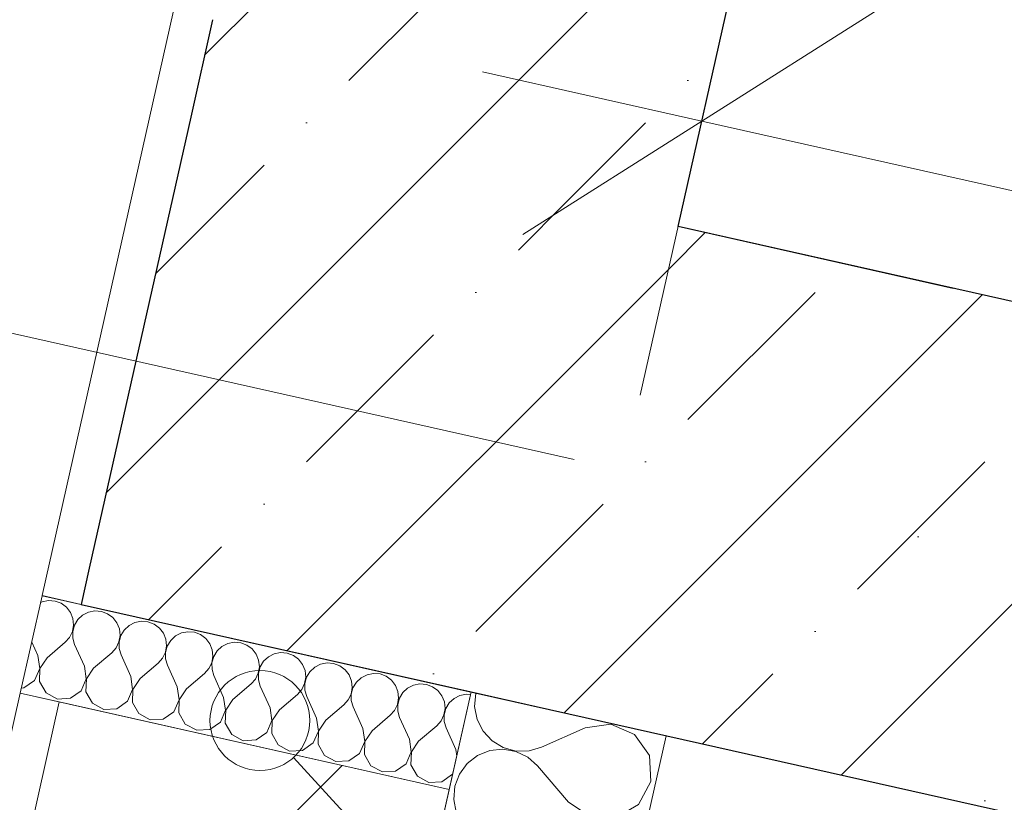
# Model space of a CAD drawing. Header units: millimetres. Extents: x -7213913 to -6999406, y 6129472 to 6470382.
# Tile 195 of 256: x -7187859 to -7187367, y 6174073 to 6174464. Entities that reach past the tile are written whole.
import ezdxf
from ezdxf.enums import TextEntityAlignment as Align

# ---------------------------------------------------------------- set-up
doc = ezdxf.new("R2010")
doc.units = ezdxf.units.MM
doc.header["$MEASUREMENT"] = 0
doc.linetypes.add('короткая штриховая', pattern=[282.222222, 141.111111, -141.111111])
doc.linetypes.add('Штрихпунктирная', pattern=[670.277762, 352.777767, -176.388884, 0, -141.111112])
for name, color, linetype, lineweight in [('0_Ном._пера__1', 7, 'Continuous', 0), ('0_Ном._пера__120', 7, 'Continuous', 0), ('АР-вертикальная связь - Лифт.АР_Ном._пера__120', 7, 'Continuous', 0), ('АР-Стены_внешние_.АР_Ном._пера__1', 7, 'Continuous', 0), ('АР-Стены_внутренние_пилоны.АР_Ном._пера__1', 7, 'Continuous', 30), ('АР-Стены_Перегородки_межквартирные_200.АР_Ном._пера__1', 7, 'Continuous', 30), ('АР-Чертеж-Оси_Осевые размеры.АР_Ном._пера__120', 7, 'Continuous', 0), ('АР-Чертеж-Размеры.АР_Ном._пера__1', 7, 'Continuous', 0)]:
    doc.layers.add(name, color=color, linetype=linetype, lineweight=lineweight)
for name, color, linetype in [('АР-Стены_внешние_.АР', 7, 'Continuous'), ('АР-Стены_внутренние_пилоны.АР', 7, 'Continuous'), ('АР-Стены_Перегородки_межквартирные_200.АР', 7, 'Continuous'), ('АР-Чертеж-Оси_Осевые размеры.АР', 7, 'Continuous'), ('АР-Чертеж-Размеры.АР', 7, 'Continuous')]:
    doc.layers.add(name, color=color, linetype=linetype)
doc.styles.add('РЎР“Р•РќР•Р\xa0Р\x98Р\xa0_РЎРўР\x98Р›Р¬_3', font='GOST_Common.ttf')
doc.styles.add('РЎР“Р•РќР•Р\xa0Р\x98Р\xa0_РЎРўР\x98Р›Р¬_5', font='GOTHIC.TTF')
doc.dimstyles.new('СГЕНЕРИР_СТИЛЬ__3', dxfattribs={"dimtxt": 129.999995, "dimasz": 142.5, "dimexe": 0.18, "dimexo": 300000, "dimgap": 0, "dimtad": 1, "dimdec": 0, "dimzin": 0, "dimdsep": 46, "dimtxsty": 'РЎР“Р•РќР•Р\xa0Р\x98Р\xa0_РЎРўР\x98Р›Р¬_3', "dimblk": 'ARROWHEAD_6', "dimblk1": 'ARROWHEAD_6', "dimblk2": 'ARROWHEAD_6', "dimcen": 0.09, "dimclrd": 7, "dimclre": 7, "dimclrt": 7, "dimazin": 0, "dimtfac": 1, "dimtdec": 4, "dimtmove": 0, "dimatfit": 3, "dimfxl": 1, "dimtolj": 1, "dimtzin": 0, "dimarcsym": 0})
doc.dimstyles.new('СГЕНЕРИР_СТИЛЬ__5', dxfattribs={"dimtxt": 200, "dimasz": 142.5, "dimexe": 0.18, "dimexo": 0.0625, "dimgap": 0, "dimtad": 1, "dimdec": 0, "dimzin": 0, "dimdsep": 46, "dimtxsty": 'РЎР“Р•РќР•Р\xa0Р\x98Р\xa0_РЎРўР\x98Р›Р¬_3', "dimblk": 'ARROWHEAD_6', "dimblk1": 'ARROWHEAD_6', "dimblk2": 'ARROWHEAD_6', "dimcen": 0.09, "dimse1": 1, "dimse2": 1, "dimclrd": 7, "dimclre": 7, "dimclrt": 7, "dimazin": 0, "dimtfac": 1, "dimtdec": 4, "dimtmove": 0, "dimatfit": 3, "dimfxl": 1, "dimtolj": 1, "dimtzin": 0, "dimarcsym": 0})
pattern_1 = [(45, (-6566190.34, 6563027.8), (-111.369318, 111.369318), [0, -105, 0, -157.5]), (110, (-6565840.34, 6563027.8), (148.001588, 53.868173), [0, -77, 0, -133])]
pattern_2 = [(45, (-6566190.34, 6562677.8), (-84.852814, 84.852814), []), (45, (-6566232.77, 6562720.22), (-84.852814, 84.852814), [90, -30, 0, -30])]

# ---------------------------------------------------------------- blocks, each defined once
blk = doc.blocks.new('Стена_23_10', base_point=(-7187679.25, 6174266.15))
at = {"layer": 'АР-Стены_внутренние_пилоны.АР', "linetype": 'Continuous', "lineweight": 0, "true_color": 0x000000}
h = blk.add_hatch(dxfattribs=at)
h.set_pattern_fill('ЖЕЛЕЗОБЕТОН__PROJECT__000A', color=18, style=0, pattern_type=2)
h.set_pattern_definition(pattern_2)
h.paths.add_polyline_path([(-7187666.44, 6174893.6), (-7187773.82, 6174415.5), (-7187529.9, 6174360.72), (-7187422.52, 6174838.82)])
h = blk.add_hatch(dxfattribs=at)
h.set_pattern_fill('ШТУКАТУРКА__ГИПС_01_000A', color=18, style=0, pattern_type=2)
h.set_pattern_definition(pattern_1)
h.paths.add_polyline_path([(-7187782.38, 6174468.66), (-7187848.12, 6174175.96), (-7187824.55, 6174189.64), (-7187762.87, 6174464.28)])
h = blk.add_hatch(dxfattribs=at)
h.set_pattern_fill('ЖЕЛЕЗОБЕТОН__PROJECT__000A', color=18, style=0, pattern_type=2)
h.set_pattern_definition(pattern_2)
h.paths.add_polyline_path([(-7187824.55, 6174189.64), (-7187529.9, 6174360.72), (-7187773.82, 6174415.5)])
h = blk.add_hatch(dxfattribs=at)
h.set_pattern_fill('ЖЕЛЕЗОБЕТОН__PROJECT__000A', color=18, style=0, pattern_type=2)
h.set_pattern_definition(pattern_2)
h.paths.add_polyline_path([(-7187824.55, 6174189.64), (-7187828.61, 6174171.58), (-7187584.68, 6174116.79), (-7187529.9, 6174360.72)])
h = blk.add_hatch(dxfattribs=at)
h.set_pattern_fill('ШТУКАТУРКА__ГИПС_01_000A', color=18, style=0, pattern_type=2)
h.set_pattern_definition(pattern_1)
h.paths.add_polyline_path([(-7187848.12, 6174175.96), (-7187828.61, 6174171.58), (-7187824.55, 6174189.64)])
at = {"layer": 'АР-Стены_внутренние_пилоны.АР_Ном._пера__1', "color": 7, "linetype": 'Continuous', "lineweight": 30}
for p, q in [((-7187762.87, 6174464.28), (-7187773.82, 6174415.5)), ((-7187773.82, 6174415.5), (-7187824.55, 6174189.64)), ((-7187824.55, 6174189.64), (-7187828.61, 6174171.58))]:
    blk.add_line(p, q, dxfattribs=at)
at = {"layer": 'АР-Стены_внутренние_пилоны.АР_Ном._пера__1', "color": 7, "linetype": 'Continuous', "lineweight": 30, "flags": 128}
for points in [[(-7187529.9, 6174360.72), (-7187422.52, 6174838.82)], [(-7187828.61, 6174171.58), (-7187584.68, 6174116.79)]]:
    blk.add_lwpolyline(points, dxfattribs=at)
at = {"layer": 'АР-Стены_внутренние_пилоны.АР_Ном._пера__1', "color": 7, "linetype": 'Continuous', "lineweight": 0, "flags": 128}
for points in [[(-7187782.38, 6174468.66), (-7187848.12, 6174175.96)], [(-7187848.12, 6174175.96), (-7187828.61, 6174171.58)]]:
    blk.add_lwpolyline(points, dxfattribs=at)
blk = doc.blocks.new('Стена_24_10', base_point=(-7187679.25, 6174266.15))
at = {"layer": 'АР-Стены_внутренние_пилоны.АР', "linetype": 'Continuous', "lineweight": 0, "true_color": 0x000000}
h = blk.add_hatch(dxfattribs=at)
h.set_pattern_fill('ЖЕЛЕЗОБЕТОН__PROJECT__000A', color=18, style=0, pattern_type=2)
h.set_pattern_definition(pattern_2)
h.paths.add_polyline_path([(-7184797.95, 6173747.14), (-7187529.9, 6174360.72), (-7187584.68, 6174116.79), (-7184852.74, 6173503.22)])
at = {"layer": 'АР-Стены_внутренние_пилоны.АР_Ном._пера__1', "color": 7, "linetype": 'Continuous', "lineweight": 30, "flags": 128}
for points in [[(-7184797.95, 6173747.14), (-7187529.9, 6174360.72)], [(-7187584.68, 6174116.79), (-7184852.74, 6173503.22)]]:
    blk.add_lwpolyline(points, dxfattribs=at)
blk = doc.blocks.new('Стена_200_10', base_point=(-7187731.04, 6174149.66))
at = {"layer": 'АР-Стены_Перегородки_межквартирные_200.АР', "linetype": 'Continuous', "lineweight": 0, "true_color": 0x000000}
h = blk.add_hatch(dxfattribs=at)
h.set_pattern_fill('ШТУКАТУРКА__ГИПС_01_000A', color=18, style=0, pattern_type=2)
h.set_pattern_definition(pattern_1)
h.paths.add_polyline_path([(-7187859.08, 6174127.17), (-7187913.85, 6173883.27), (-7187894.34, 6173878.89), (-7187839.56, 6174122.78)])
h = blk.add_hatch(dxfattribs=at)
h.set_pattern_fill('БЛОКИ_БЕТОННЫЕ_ЭФФЕКТИВН_28', color=18, style=0, pattern_type=2)
h.set_pattern_definition([(45, (-6566190.34, 6562677.8), (-127.279217, 127.279217), [])])
h.paths.add_polyline_path([(-7187839.56, 6174122.78), (-7187894.34, 6173878.89), (-7187699.2, 6173835.07), (-7187644.42, 6174078.97)])
at = {"layer": 'АР-Стены_Перегородки_межквартирные_200.АР_Ном._пера__1', "color": 7, "linetype": 'Continuous', "lineweight": 15}
blk.add_line((-7187839.56, 6174122.78), (-7187894.34, 6173878.89), dxfattribs=at)
at = {"layer": 'АР-Стены_Перегородки_межквартирные_200.АР_Ном._пера__1', "color": 7, "linetype": 'Continuous', "lineweight": 0, "flags": 128}
for points in [[(-7187859.08, 6174127.17), (-7187913.85, 6173883.27)], [(-7187859.08, 6174127.17), (-7187839.56, 6174122.78)], [(-7187913.85, 6173883.27), (-7187894.34, 6173878.89)]]:
    blk.add_lwpolyline(points, dxfattribs=at)
at = {"layer": 'АР-Стены_Перегородки_межквартирные_200.АР_Ном._пера__1', "color": 7, "linetype": 'Continuous', "lineweight": 15, "flags": 128}
for points in [[(-7187839.56, 6174122.78), (-7187644.42, 6174078.97)], [(-7187699.2, 6173835.07), (-7187644.42, 6174078.97)], [(-7187894.34, 6173878.89), (-7187699.2, 6173835.07)]]:
    blk.add_lwpolyline(points, dxfattribs=at)
blk = doc.blocks.new('*X810', base_point=(-6566190.34, 6562677.79))
at = {"layer": 'АР-Стены_внешние_.АР_Ном._пера__1', "color": 7, "linetype": 'Continuous', "lineweight": 0}
for p, q in [((-7187848.17, 6174172.92), (-7187848.88, 6174172.56)), ((-7187844.95, 6174173.56), (-7187848.17, 6174172.92)), ((-7187841.68, 6174173.28), (-7187844.95, 6174173.56)), ((-7187838.6, 6174172.13), (-7187841.68, 6174173.28)), ((-7187835.96, 6174170.18), (-7187838.6, 6174172.13)), ((-7187833.95, 6174167.58), (-7187835.96, 6174170.18)), ((-7187832.73, 6174164.53), (-7187833.95, 6174167.58)), ((-7187824.94, 6174167.7), (-7187827.87, 6174166.21)), ((-7187821.72, 6174168.34), (-7187824.94, 6174167.7)), ((-7187818.45, 6174168.07), (-7187821.72, 6174168.34)), ((-7187815.37, 6174166.91), (-7187818.45, 6174168.07)), ((-7187812.73, 6174164.96), (-7187815.37, 6174166.91)), ((-7187832.39, 6174161.26), (-7187832.73, 6174164.53)), ((-7187830.28, 6174163.98), (-7187831.98, 6174161.17)), ((-7187827.87, 6174166.21), (-7187830.28, 6174163.98)), ((-7187810.72, 6174162.36), (-7187812.73, 6174164.96)), ((-7187809.5, 6174159.31), (-7187810.72, 6174162.36)), ((-7187801.71, 6174162.49), (-7187804.64, 6174161)), ((-7187798.49, 6174163.12), (-7187801.71, 6174162.49)), ((-7187795.22, 6174162.85), (-7187798.49, 6174163.12)), ((-7187792.14, 6174161.7), (-7187795.22, 6174162.85)), ((-7187789.5, 6174159.75), (-7187792.14, 6174161.7)), ((-7187834.38, 6174155.07), (-7187832.95, 6174158.03)), ((-7187832.95, 6174158.03), (-7187832.39, 6174161.26)), ((-7187831.98, 6174161.17), (-7187832.86, 6174158.01)), ((-7187832.86, 6174158.01), (-7187832.83, 6174154.72)), ((-7187809.16, 6174156.05), (-7187809.5, 6174159.31)), ((-7187807.05, 6174158.76), (-7187808.75, 6174155.96)), ((-7187804.64, 6174161), (-7187807.05, 6174158.76)), ((-7187787.49, 6174157.15), (-7187789.5, 6174159.75)), ((-7187786.27, 6174154.1), (-7187787.49, 6174157.15)), ((-7187778.48, 6174157.27), (-7187781.41, 6174155.78)), ((-7187775.26, 6174157.91), (-7187778.48, 6174157.27)), ((-7187771.98, 6174157.63), (-7187775.26, 6174157.91)), ((-7187768.91, 6174156.48), (-7187771.98, 6174157.63)), ((-7187766.27, 6174154.53), (-7187768.91, 6174156.48)), ((-7187850.26, 6174145.93), (-7187853.33, 6174152.75)), ((-7187845.61, 6174144.89), (-7187836.56, 6174152.61)), ((-7187836.56, 6174152.61), (-7187834.38, 6174155.07)), ((-7187832.83, 6174154.72), (-7187831.91, 6174151.57)), ((-7187827.03, 6174140.71), (-7187831.91, 6174151.57)), ((-7187811.15, 6174149.85), (-7187809.72, 6174152.81)), ((-7187809.72, 6174152.81), (-7187809.16, 6174156.05)), ((-7187808.75, 6174155.96), (-7187809.63, 6174152.79)), ((-7187809.63, 6174152.79), (-7187809.6, 6174149.51)), ((-7187785.93, 6174150.83), (-7187786.27, 6174154.1)), ((-7187783.82, 6174153.55), (-7187785.52, 6174150.74)), ((-7187781.41, 6174155.78), (-7187783.82, 6174153.55)), ((-7187764.26, 6174151.93), (-7187766.27, 6174154.53)), ((-7187763.04, 6174148.88), (-7187764.26, 6174151.93)), ((-7187755.25, 6174152.05), (-7187758.18, 6174150.56)), ((-7187752.03, 6174152.69), (-7187755.25, 6174152.05)), ((-7187748.75, 6174152.42), (-7187752.03, 6174152.69)), ((-7187745.68, 6174151.26), (-7187748.75, 6174152.42)), ((-7187822.38, 6174139.67), (-7187813.33, 6174147.4)), ((-7187813.33, 6174147.4), (-7187811.15, 6174149.85)), ((-7187809.6, 6174149.51), (-7187808.68, 6174146.35)), ((-7187787.92, 6174144.64), (-7187786.49, 6174147.6)), ((-7187786.49, 6174147.6), (-7187785.93, 6174150.83)), ((-7187785.52, 6174150.74), (-7187786.4, 6174147.57)), ((-7187786.4, 6174147.57), (-7187786.37, 6174144.29)), ((-7187762.7, 6174145.61), (-7187763.04, 6174148.88)), ((-7187760.58, 6174148.33), (-7187762.29, 6174145.52)), ((-7187758.18, 6174150.56), (-7187760.58, 6174148.33)), ((-7187743.04, 6174149.31), (-7187745.68, 6174151.26)), ((-7187741.03, 6174146.71), (-7187743.04, 6174149.31)), ((-7187739.81, 6174143.66), (-7187741.03, 6174146.71)), ((-7187732.02, 6174146.84), (-7187734.95, 6174145.35)), ((-7187728.8, 6174147.47), (-7187732.02, 6174146.84)), ((-7187725.52, 6174147.2), (-7187728.8, 6174147.47)), ((-7187722.45, 6174146.05), (-7187725.52, 6174147.2)), ((-7187849.32, 6174139.49), (-7187850.26, 6174145.93)), ((-7187845.61, 6174144.89), (-7187849.22, 6174139.47)), ((-7187803.8, 6174135.5), (-7187808.68, 6174146.35)), ((-7187799.15, 6174134.45), (-7187790.1, 6174142.18)), ((-7187790.1, 6174142.18), (-7187787.92, 6174144.64)), ((-7187786.37, 6174144.29), (-7187785.45, 6174141.14)), ((-7187764.69, 6174139.42), (-7187763.26, 6174142.38)), ((-7187763.26, 6174142.38), (-7187762.7, 6174145.61)), ((-7187762.29, 6174145.52), (-7187763.16, 6174142.36)), ((-7187763.16, 6174142.36), (-7187763.14, 6174139.07)), ((-7187739.46, 6174140.4), (-7187739.81, 6174143.66)), ((-7187737.35, 6174143.11), (-7187739.06, 6174140.31)), ((-7187734.95, 6174145.35), (-7187737.35, 6174143.11)), ((-7187719.81, 6174144.1), (-7187722.45, 6174146.05)), ((-7187717.8, 6174141.5), (-7187719.81, 6174144.1)), ((-7187705.57, 6174142.26), (-7187708.79, 6174141.62)), ((-7187702.29, 6174141.99), (-7187705.57, 6174142.26)), ((-7187699.22, 6174140.83), (-7187702.29, 6174141.99)), ((-7187851.9, 6174133.52), (-7187849.32, 6174139.49)), ((-7187849.22, 6174139.47), (-7187849.44, 6174132.97)), ((-7187826.08, 6174134.28), (-7187827.03, 6174140.71)), ((-7187822.38, 6174139.67), (-7187825.99, 6174134.25)), ((-7187780.57, 6174130.28), (-7187785.45, 6174141.14)), ((-7187775.92, 6174129.24), (-7187766.87, 6174136.96)), ((-7187766.87, 6174136.96), (-7187764.69, 6174139.42)), ((-7187763.14, 6174139.07), (-7187762.22, 6174135.92)), ((-7187741.45, 6174134.2), (-7187740.03, 6174137.16)), ((-7187740.03, 6174137.16), (-7187739.46, 6174140.4)), ((-7187739.06, 6174140.31), (-7187739.93, 6174137.14)), ((-7187739.93, 6174137.14), (-7187739.91, 6174133.86)), ((-7187716.58, 6174138.45), (-7187717.8, 6174141.5)), ((-7187716.23, 6174135.18), (-7187716.58, 6174138.45)), ((-7187714.12, 6174137.9), (-7187715.83, 6174135.09)), ((-7187711.71, 6174140.13), (-7187714.12, 6174137.9)), ((-7187708.79, 6174141.62), (-7187711.71, 6174140.13)), ((-7187696.57, 6174138.88), (-7187699.22, 6174140.83)), ((-7187694.57, 6174136.28), (-7187696.57, 6174138.88)), ((-7187682.33, 6174137.04), (-7187685.56, 6174136.41)), ((-7187679.06, 6174136.77), (-7187682.33, 6174137.04)), ((-7187675.99, 6174135.61), (-7187679.06, 6174136.77)), ((-7187857.23, 6174129.79), (-7187851.9, 6174133.52)), ((-7187849.44, 6174132.97), (-7187846.21, 6174127.32)), ((-7187828.66, 6174128.3), (-7187826.08, 6174134.28)), ((-7187825.99, 6174134.25), (-7187826.21, 6174127.75)), ((-7187802.85, 6174129.06), (-7187803.8, 6174135.5)), ((-7187799.15, 6174134.45), (-7187802.76, 6174129.04)), ((-7187757.34, 6174125.06), (-7187762.22, 6174135.92)), ((-7187743.63, 6174131.75), (-7187741.45, 6174134.2)), ((-7187739.91, 6174133.86), (-7187738.99, 6174130.7)), ((-7187718.22, 6174128.99), (-7187716.8, 6174131.95)), ((-7187716.8, 6174131.95), (-7187716.23, 6174135.18)), ((-7187715.83, 6174135.09), (-7187716.7, 6174131.92)), ((-7187716.7, 6174131.92), (-7187716.68, 6174128.64)), ((-7187693.34, 6174133.23), (-7187694.57, 6174136.28)), ((-7187693, 6174129.96), (-7187693.34, 6174133.23)), ((-7187690.89, 6174132.68), (-7187692.6, 6174129.87)), ((-7187688.48, 6174134.91), (-7187690.89, 6174132.68)), ((-7187685.56, 6174136.41), (-7187688.48, 6174134.91)), ((-7187673.34, 6174133.66), (-7187675.99, 6174135.61)), ((-7187671.34, 6174131.06), (-7187673.34, 6174133.66)), ((-7187858.5, 6174129.72), (-7187857.23, 6174129.79)), ((-7187846.21, 6174127.32), (-7187840.5, 6174124.21)), ((-7187834, 6174124.58), (-7187828.66, 6174128.3)), ((-7187826.21, 6174127.75), (-7187822.98, 6174122.1)), ((-7187805.43, 6174123.09), (-7187802.85, 6174129.06)), ((-7187802.76, 6174129.04), (-7187802.98, 6174122.53)), ((-7187779.62, 6174123.84), (-7187780.57, 6174130.28)), ((-7187775.92, 6174129.24), (-7187779.53, 6174123.82)), ((-7187752.69, 6174124.02), (-7187743.63, 6174131.75)), ((-7187734.11, 6174119.85), (-7187738.99, 6174130.7)), ((-7187720.4, 6174126.53), (-7187718.22, 6174128.99)), ((-7187716.68, 6174128.64), (-7187715.76, 6174125.49)), ((-7187693.57, 6174126.73), (-7187693, 6174129.96)), ((-7187692.6, 6174129.87), (-7187693.47, 6174126.71)), ((-7187670.11, 6174128.02), (-7187671.34, 6174131.06)), ((-7187669.77, 6174124.75), (-7187670.11, 6174128.02)), ((-7187667.66, 6174127.46), (-7187669.37, 6174124.66)), ((-7187665.25, 6174129.7), (-7187667.66, 6174127.46)), ((-7187662.33, 6174131.19), (-7187665.25, 6174129.7)), ((-7187659.1, 6174131.82), (-7187662.33, 6174131.19)), ((-7187655.83, 6174131.55), (-7187659.1, 6174131.82)), ((-7187652.75, 6174130.4), (-7187655.83, 6174131.55)), ((-7187650.11, 6174128.45), (-7187652.75, 6174130.4)), ((-7187648.1, 6174125.85), (-7187650.11, 6174128.45)), ((-7187840.5, 6174124.21), (-7187834, 6174124.58)), ((-7187822.98, 6174122.1), (-7187817.26, 6174119)), ((-7187810.77, 6174119.36), (-7187805.43, 6174123.09)), ((-7187802.98, 6174122.53), (-7187799.75, 6174116.89)), ((-7187782.2, 6174117.87), (-7187779.62, 6174123.84)), ((-7187779.53, 6174123.82), (-7187779.75, 6174117.32)), ((-7187756.39, 6174118.63), (-7187757.34, 6174125.06)), ((-7187752.69, 6174124.02), (-7187756.3, 6174118.6)), ((-7187729.46, 6174118.8), (-7187720.4, 6174126.53)), ((-7187710.87, 6174114.63), (-7187715.76, 6174125.49)), ((-7187697.17, 6174121.31), (-7187694.99, 6174123.77)), ((-7187694.99, 6174123.77), (-7187693.57, 6174126.73)), ((-7187693.47, 6174126.71), (-7187693.45, 6174123.42)), ((-7187693.45, 6174123.42), (-7187692.53, 6174120.27)), ((-7187670.33, 6174121.51), (-7187669.77, 6174124.75)), ((-7187669.37, 6174124.66), (-7187670.24, 6174121.49)), ((-7187646.88, 6174122.8), (-7187648.1, 6174125.85)), ((-7187646.54, 6174119.53), (-7187646.88, 6174122.8)), ((-7187644.43, 6174122.25), (-7187646.14, 6174119.44)), ((-7187642.02, 6174124.48), (-7187644.43, 6174122.25)), ((-7187639.09, 6174125.97), (-7187642.02, 6174124.48)), ((-7187635.87, 6174126.61), (-7187639.09, 6174125.97)), ((-7187633.76, 6174126.43), (-7187635.87, 6174126.61)), ((-7187817.26, 6174119), (-7187810.77, 6174119.36)), ((-7187787.54, 6174114.14), (-7187782.2, 6174117.87)), ((-7187779.75, 6174117.32), (-7187776.52, 6174111.67)), ((-7187758.97, 6174112.65), (-7187756.39, 6174118.63)), ((-7187756.3, 6174118.6), (-7187756.52, 6174112.1)), ((-7187733.16, 6174113.41), (-7187734.11, 6174119.85)), ((-7187729.46, 6174118.8), (-7187733.07, 6174113.39)), ((-7187706.23, 6174113.59), (-7187697.17, 6174121.31)), ((-7187687.64, 6174109.41), (-7187692.53, 6174120.27)), ((-7187673.94, 6174116.1), (-7187671.76, 6174118.55)), ((-7187671.76, 6174118.55), (-7187670.33, 6174121.51)), ((-7187670.24, 6174121.49), (-7187670.22, 6174118.21)), ((-7187670.22, 6174118.21), (-7187669.3, 6174115.05)), ((-7187647.1, 6174116.3), (-7187646.54, 6174119.53)), ((-7187646.14, 6174119.44), (-7187647.01, 6174116.27)), ((-7187799.75, 6174116.89), (-7187794.03, 6174113.78)), ((-7187794.03, 6174113.78), (-7187787.54, 6174114.14)), ((-7187764.31, 6174108.93), (-7187758.97, 6174112.65)), ((-7187735.74, 6174107.44), (-7187733.16, 6174113.41)), ((-7187733.07, 6174113.39), (-7187733.29, 6174106.89)), ((-7187709.93, 6174108.19), (-7187710.87, 6174114.63)), ((-7187706.23, 6174113.59), (-7187709.84, 6174108.17)), ((-7187683, 6174108.37), (-7187673.94, 6174116.1)), ((-7187664.41, 6174104.2), (-7187669.3, 6174115.05)), ((-7187650.71, 6174110.88), (-7187648.53, 6174113.34)), ((-7187648.53, 6174113.34), (-7187647.1, 6174116.3)), ((-7187647.01, 6174116.27), (-7187646.99, 6174112.99)), ((-7187646.99, 6174112.99), (-7187646.06, 6174109.84)), ((-7187776.52, 6174111.67), (-7187770.8, 6174108.56)), ((-7187770.8, 6174108.56), (-7187764.31, 6174108.93)), ((-7187756.52, 6174112.1), (-7187753.29, 6174106.45)), ((-7187741.08, 6174103.71), (-7187735.74, 6174107.44)), ((-7187712.51, 6174102.22), (-7187709.93, 6174108.19)), ((-7187709.84, 6174108.17), (-7187710.06, 6174101.67)), ((-7187686.7, 6174102.98), (-7187687.64, 6174109.41)), ((-7187683, 6174108.37), (-7187686.6, 6174102.95)), ((-7187659.77, 6174103.15), (-7187650.71, 6174110.88)), ((-7187641.18, 6174098.98), (-7187646.06, 6174109.84)), ((-7187753.29, 6174106.45), (-7187747.57, 6174103.35)), ((-7187747.57, 6174103.35), (-7187741.08, 6174103.71)), ((-7187733.29, 6174106.89), (-7187730.06, 6174101.24)), ((-7187689.28, 6174097), (-7187686.7, 6174102.98)), ((-7187686.6, 6174102.95), (-7187686.83, 6174096.45)), ((-7187663.47, 6174097.76), (-7187664.41, 6174104.2)), ((-7187659.77, 6174103.15), (-7187663.37, 6174097.74)), ((-7187730.06, 6174101.24), (-7187724.34, 6174098.13)), ((-7187724.34, 6174098.13), (-7187717.84, 6174098.5)), ((-7187717.84, 6174098.5), (-7187712.51, 6174102.22)), ((-7187710.06, 6174101.67), (-7187706.83, 6174096.02)), ((-7187666.05, 6174091.79), (-7187663.47, 6174097.76)), ((-7187663.37, 6174097.74), (-7187663.59, 6174091.24)), ((-7187640.69, 6174095.6), (-7187641.18, 6174098.98)), ((-7187706.83, 6174096.02), (-7187701.11, 6174092.92)), ((-7187701.11, 6174092.92), (-7187694.61, 6174093.28)), ((-7187694.61, 6174093.28), (-7187689.28, 6174097)), ((-7187686.83, 6174096.45), (-7187683.6, 6174090.8)), ((-7187683.6, 6174090.8), (-7187677.88, 6174087.7)), ((-7187677.88, 6174087.7), (-7187671.38, 6174088.06)), ((-7187671.38, 6174088.06), (-7187666.05, 6174091.79)), ((-7187663.59, 6174091.24), (-7187660.36, 6174085.59)), ((-7187660.36, 6174085.59), (-7187654.65, 6174082.48)), ((-7187654.65, 6174082.48), (-7187648.15, 6174082.85)), ((-7187648.15, 6174082.85), (-7187642.82, 6174086.57)), ((-7187642.82, 6174086.57), (-7187642.6, 6174087.06))]:
    blk.add_line(p, q, dxfattribs=at)
blk = doc.blocks.new('Стена_390_10', base_point=(-7187633.47, 6174127.75))
at = {"layer": 'АР-Стены_внешние_.АР_Ном._пера__1', "color": 7, "linetype": 'Continuous', "lineweight": 0, "flags": 128}
for points in [[(-7187859.08, 6174127.17), (-7187848.12, 6174175.95)], [(-7187633.47, 6174127.75), (-7187848.12, 6174175.95)], [(-7187859.08, 6174127.17), (-7187644.42, 6174078.97)], [(-7187644.42, 6174078.97), (-7187633.47, 6174127.75)]]:
    blk.add_lwpolyline(points, dxfattribs=at)
at = {"layer": 'АР-Стены_внешние_.АР', "color": 7, "lineweight": 0}
blk.add_blockref('*X810', (-6566190.34, 6562677.79), dxfattribs=at)
blk = doc.blocks.new('*X832', base_point=(-6566190.34, 6562677.79))
at = {"layer": '0_Ном._пера__1', "color": 7, "linetype": 'Continuous', "lineweight": 0}
for p, q in [((-7187585.23, 6173897.04), (-7187585.78, 6173906.87)), ((-7187591.44, 6173885.6), (-7187585.23, 6173897.04)), ((-7187602.74, 6173879.14), (-7187591.44, 6173885.6)), ((-7187622.15, 6173883.85), (-7187615.75, 6173879.58)), ((-7187628.66, 6173877.51), (-7187640.73, 6173872.08)), ((-7187615.79, 6173879.4), (-7187628.66, 6173877.51)), ((-7187603.84, 6173874.24), (-7187615.79, 6173879.4)), ((-7187615.75, 6173879.58), (-7187602.74, 6173879.14)), ((-7187596.39, 6173863.57), (-7187603.84, 6173874.24)), ((-7187652.46, 6173858.45), (-7187656.54, 6173862.07)), ((-7187595.67, 6173850.57), (-7187596.39, 6173863.57)), ((-7187637.01, 6173840.34), (-7187652.46, 6173858.45)), ((-7187601.88, 6173839.14), (-7187595.67, 6173850.57)), ((-7187693.73, 6173838.52), (-7187693.08, 6173835.22)), ((-7187637.01, 6173840.34), (-7187626.18, 6173833.12)), ((-7187613.18, 6173832.68), (-7187601.88, 6173839.14)), ((-7187693.08, 6173835.22), (-7187692.2, 6173833.48)), ((-7187626.22, 6173832.94), (-7187639.1, 6173831.05)), ((-7187614.28, 6173827.78), (-7187626.22, 6173832.94)), ((-7187626.18, 6173833.12), (-7187613.18, 6173832.68)), ((-7187639.1, 6173831.05), (-7187653.17, 6173824.72)), ((-7187606.83, 6173817.1), (-7187614.28, 6173827.78)), ((-7187606.67, 6173814.27), (-7187606.83, 6173817.1))]:
    blk.add_line(p, q, dxfattribs=at)
blk = doc.blocks.new('*X833', base_point=(-6566190.34, 6562677.79))
at = {"layer": '0_Ном._пера__1', "color": 7, "linetype": 'Continuous', "lineweight": 0}
for p, q in [((-7187672.9, 6173931.64), (-7187672.21, 6173928.14)), ((-7187672.21, 6173928.14), (-7187669.23, 6173922.29)), ((-7187669.23, 6173922.29), (-7187664.76, 6173917.47)), ((-7187625.06, 6173920.9), (-7187639.94, 6173914.2)), ((-7187664.76, 6173917.47), (-7187659.15, 6173914.06)), ((-7187665.86, 6173912.57), (-7187671.96, 6173910.13)), ((-7187659.33, 6173913.25), (-7187665.86, 6173912.57)), ((-7187652.86, 6173912.13), (-7187659.33, 6173913.25)), ((-7187659.15, 6173914.06), (-7187652.82, 6173912.31)), ((-7187646.94, 6173909.27), (-7187652.86, 6173912.13)), ((-7187652.82, 6173912.31), (-7187646.25, 6173912.36)), ((-7187646.25, 6173912.36), (-7187639.94, 6173914.2)), ((-7187585.96, 6173910.03), (-7187587.69, 6173912.5)), ((-7187677.16, 6173906.11), (-7187681.06, 6173900.82)), ((-7187671.96, 6173910.13), (-7187677.16, 6173906.11)), ((-7187642.03, 6173904.91), (-7187646.94, 6173909.27)), ((-7187585.78, 6173906.87), (-7187585.96, 6173910.03)), ((-7187681.06, 6173900.82), (-7187683.37, 6173894.67)), ((-7187626.58, 6173886.8), (-7187642.03, 6173904.91)), ((-7187683.37, 6173894.67), (-7187683.91, 6173888.13)), ((-7187683.91, 6173888.13), (-7187682.65, 6173881.68)), ((-7187626.58, 6173886.8), (-7187622.15, 6173883.85)), ((-7187682.65, 6173881.68), (-7187679.67, 6173875.83)), ((-7187679.67, 6173875.83), (-7187675.2, 6173871.01)), ((-7187675.2, 6173871.01), (-7187669.58, 6173867.6)), ((-7187640.73, 6173872.08), (-7187650.38, 6173867.74)), ((-7187676.3, 6173866.11), (-7187682.4, 6173863.66)), ((-7187669.77, 6173866.79), (-7187676.3, 6173866.11)), ((-7187663.29, 6173865.66), (-7187669.77, 6173866.79)), ((-7187669.58, 6173867.6), (-7187663.25, 6173865.85)), ((-7187663.25, 6173865.85), (-7187656.68, 6173865.9)), ((-7187656.68, 6173865.9), (-7187650.38, 6173867.74)), ((-7187682.4, 6173863.66), (-7187687.6, 6173859.65)), ((-7187657.38, 6173862.81), (-7187663.29, 6173865.66)), ((-7187656.54, 6173862.07), (-7187657.38, 6173862.81)), ((-7187687.6, 6173859.65), (-7187691.5, 6173854.36)), ((-7187691.5, 6173854.36), (-7187693.81, 6173848.21)), ((-7187693.81, 6173848.21), (-7187694.35, 6173841.67)), ((-7187694.35, 6173841.67), (-7187693.73, 6173838.52))]:
    blk.add_line(p, q, dxfattribs=at)
blk = doc.blocks.new('*X834', base_point=(-6566190.34, 6562677.79))
at = {"layer": '0_Ном._пера__1', "color": 7, "linetype": 'Continuous', "lineweight": 0}
for p, q in [((-7187631.2, 6174126.98), (-7187631.74, 6174120.44)), ((-7187631.11, 6174127.22), (-7187631.2, 6174126.98)), ((-7187631.74, 6174120.44), (-7187630.47, 6174113.99)), ((-7187630.47, 6174113.99), (-7187627.49, 6174108.14)), ((-7187563.93, 6174112.13), (-7187563.57, 6174111.89)), ((-7187627.49, 6174108.14), (-7187623.02, 6174103.32)), ((-7187576.49, 6174109.82), (-7187598.2, 6174100.05)), ((-7187563.61, 6174111.71), (-7187576.49, 6174109.82)), ((-7187551.67, 6174106.54), (-7187563.61, 6174111.71)), ((-7187563.57, 6174111.89), (-7187562.74, 6174111.86)), ((-7187623.02, 6174103.32), (-7187617.41, 6174099.91)), ((-7187544.22, 6174095.87), (-7187551.67, 6174106.54)), ((-7187624.12, 6174098.42), (-7187630.22, 6174095.97)), ((-7187617.59, 6174099.1), (-7187624.12, 6174098.42)), ((-7187611.12, 6174097.97), (-7187617.59, 6174099.1)), ((-7187617.41, 6174099.91), (-7187611.08, 6174098.16)), ((-7187605.2, 6174095.12), (-7187611.12, 6174097.97)), ((-7187611.08, 6174098.16), (-7187604.51, 6174098.21)), ((-7187604.51, 6174098.21), (-7187598.2, 6174100.05)), ((-7187630.22, 6174095.97), (-7187635.42, 6174091.96)), ((-7187600.29, 6174090.76), (-7187605.2, 6174095.12)), ((-7187543.49, 6174082.88), (-7187544.22, 6174095.87)), ((-7187635.42, 6174091.96), (-7187639.32, 6174086.67)), ((-7187584.84, 6174072.65), (-7187600.29, 6174090.76)), ((-7187639.32, 6174086.67), (-7187641.63, 6174080.52)), ((-7187549.7, 6174071.45), (-7187543.49, 6174082.88)), ((-7187641.63, 6174080.52), (-7187642.17, 6174073.97)), ((-7187642.17, 6174073.97), (-7187640.91, 6174067.53)), ((-7187584.84, 6174072.65), (-7187574.01, 6174065.43)), ((-7187561, 6174064.99), (-7187549.7, 6174071.45)), ((-7187640.91, 6174067.53), (-7187637.93, 6174061.68)), ((-7187586.92, 6174063.35), (-7187608.64, 6174053.59)), ((-7187574.05, 6174065.24), (-7187586.92, 6174063.35)), ((-7187562.1, 6174060.08), (-7187574.05, 6174065.24)), ((-7187574.01, 6174065.43), (-7187561, 6174064.99)), ((-7187637.93, 6174061.68), (-7187633.46, 6174056.86)), ((-7187554.65, 6174049.41), (-7187562.1, 6174060.08)), ((-7187633.46, 6174056.86), (-7187627.84, 6174053.45)), ((-7187627.84, 6174053.45), (-7187621.51, 6174051.7)), ((-7187614.94, 6174051.75), (-7187608.64, 6174053.59)), ((-7187640.66, 6174049.51), (-7187645.86, 6174045.49)), ((-7187634.56, 6174051.95), (-7187640.66, 6174049.51)), ((-7187628.03, 6174052.64), (-7187634.56, 6174051.95)), ((-7187621.55, 6174051.51), (-7187628.03, 6174052.64)), ((-7187615.64, 6174048.66), (-7187621.55, 6174051.51)), ((-7187621.51, 6174051.7), (-7187614.94, 6174051.75)), ((-7187610.72, 6174044.3), (-7187615.64, 6174048.66)), ((-7187553.93, 6174036.42), (-7187554.65, 6174049.41)), ((-7187645.86, 6174045.49), (-7187649.76, 6174040.21)), ((-7187595.27, 6174026.18), (-7187610.72, 6174044.3)), ((-7187649.76, 6174040.21), (-7187652.07, 6174034.06)), ((-7187652.07, 6174034.06), (-7187652.61, 6174027.51)), ((-7187560.14, 6174024.99), (-7187553.93, 6174036.42)), ((-7187652.61, 6174027.51), (-7187651.34, 6174021.07)), ((-7187595.27, 6174026.18), (-7187584.44, 6174018.97)), ((-7187571.44, 6174018.53), (-7187560.14, 6174024.99)), ((-7187651.34, 6174021.07), (-7187648.36, 6174015.21)), ((-7187584.48, 6174018.78), (-7187597.36, 6174016.89)), ((-7187572.54, 6174013.62), (-7187584.48, 6174018.78)), ((-7187584.44, 6174018.97), (-7187571.44, 6174018.53)), ((-7187648.36, 6174015.21), (-7187643.89, 6174010.4)), ((-7187597.36, 6174016.89), (-7187619.07, 6174007.13)), ((-7187565.09, 6174002.95), (-7187572.54, 6174013.62)), ((-7187643.89, 6174010.4), (-7187638.28, 6174006.99)), ((-7187644.99, 6174005.49), (-7187651.09, 6174003.05)), ((-7187638.46, 6174006.18), (-7187644.99, 6174005.49)), ((-7187631.99, 6174005.05), (-7187638.46, 6174006.18)), ((-7187638.28, 6174006.99), (-7187631.95, 6174005.24)), ((-7187626.07, 6174002.2), (-7187631.99, 6174005.05)), ((-7187631.95, 6174005.24), (-7187625.38, 6174005.29)), ((-7187625.38, 6174005.29), (-7187619.07, 6174007.13)), ((-7187656.29, 6173999.03), (-7187660.19, 6173993.75)), ((-7187651.09, 6174003.05), (-7187656.29, 6173999.03)), ((-7187621.16, 6173997.83), (-7187626.07, 6174002.2)), ((-7187564.36, 6173989.96), (-7187565.09, 6174002.95)), ((-7187605.71, 6173979.72), (-7187621.16, 6173997.83)), ((-7187660.19, 6173993.75), (-7187662.5, 6173987.6)), ((-7187570.57, 6173978.53), (-7187564.36, 6173989.96)), ((-7187662.5, 6173987.6), (-7187663.04, 6173981.05)), ((-7187663.04, 6173981.05), (-7187661.78, 6173974.61)), ((-7187605.71, 6173979.72), (-7187594.88, 6173972.51)), ((-7187661.78, 6173974.61), (-7187658.8, 6173968.75)), ((-7187581.87, 6173972.07), (-7187570.57, 6173978.53)), ((-7187607.79, 6173970.43), (-7187629.51, 6173960.67)), ((-7187594.92, 6173972.32), (-7187607.79, 6173970.43)), ((-7187582.97, 6173967.16), (-7187594.92, 6173972.32)), ((-7187594.88, 6173972.51), (-7187581.87, 6173972.07)), ((-7187658.8, 6173968.75), (-7187654.33, 6173963.94)), ((-7187575.52, 6173956.49), (-7187582.97, 6173967.16)), ((-7187648.9, 6173959.71), (-7187655.43, 6173959.03)), ((-7187654.33, 6173963.94), (-7187648.71, 6173960.52)), ((-7187642.42, 6173958.59), (-7187648.9, 6173959.71)), ((-7187648.71, 6173960.52), (-7187642.38, 6173958.78)), ((-7187635.81, 6173958.82), (-7187629.51, 6173960.67)), ((-7187661.53, 6173956.59), (-7187666.73, 6173952.57)), ((-7187655.43, 6173959.03), (-7187661.53, 6173956.59)), ((-7187636.51, 6173955.73), (-7187642.42, 6173958.59)), ((-7187642.38, 6173958.78), (-7187635.81, 6173958.82)), ((-7187631.59, 6173951.37), (-7187636.51, 6173955.73)), ((-7187574.8, 6173943.5), (-7187575.52, 6173956.49)), ((-7187666.73, 6173952.57), (-7187670.63, 6173947.29)), ((-7187616.14, 6173933.26), (-7187631.59, 6173951.37)), ((-7187670.63, 6173947.29), (-7187672.94, 6173941.14)), ((-7187672.94, 6173941.14), (-7187673.48, 6173934.59)), ((-7187581.01, 6173932.06), (-7187574.8, 6173943.5)), ((-7187673.48, 6173934.59), (-7187672.9, 6173931.64)), ((-7187616.14, 6173933.26), (-7187605.31, 6173926.05)), ((-7187592.31, 6173925.6), (-7187581.01, 6173932.06)), ((-7187605.35, 6173925.86), (-7187618.23, 6173923.97)), ((-7187593.41, 6173920.7), (-7187605.35, 6173925.86)), ((-7187605.31, 6173926.05), (-7187592.31, 6173925.6)), ((-7187618.23, 6173923.97), (-7187625.06, 6173920.9)), ((-7187587.69, 6173912.5), (-7187593.41, 6173920.7))]:
    blk.add_line(p, q, dxfattribs=at)
blk = doc.blocks.new('Стена_398_10', base_point=(-7187535.9, 6174105.84))
at = {"layer": '0_Ном._пера__1', "color": 7, "linetype": 'Continuous', "lineweight": 0, "flags": 128}
for points in [[(-7187633.47, 6174127.75), (-7187699.2, 6173835.06)], [(-7187535.9, 6174105.84), (-7187633.47, 6174127.75)], [(-7187579.72, 6173910.71), (-7187535.9, 6174105.84)], [(-7187699.2, 6173835.06), (-7187601.63, 6173813.14)]]:
    blk.add_lwpolyline(points, dxfattribs=at)
at = {"color": 7, "lineweight": 0}
for name in ['*X834', '*X833', '*X832']:
    blk.add_blockref(name, (-6566190.34, 6562677.79), dxfattribs=at)
blk = doc.blocks.new('Полилиния_1_10', base_point=(-7183881.2, 6172466.87))
at = {"layer": '0_Ном._пера__120', "color": 7, "linetype": 'Continuous', "lineweight": 0, "flags": 128}
blk.add_lwpolyline([(-7183881.2, 6172466.87), (-7186841.84, 6173131.81), (-7187722.3, 6174095.03)], dxfattribs=at)
at = {"layer": '0_Ном._пера__120', "color": 7, "linetype": 'Continuous', "lineweight": 15}
blk.add_circle((-7187739.16, 6174113.48), 25, dxfattribs=at)
blk = doc.blocks.new('*D904', base_point=(-6566190.34, 6562677.79))
at = {"layer": 'АР-Чертеж-Размеры.АР_Ном._пера__1', "color": 7, "linetype": 'Continuous', "lineweight": 0, "transparency": 16777216}
for p, q in [((-7187487.23, 6174550.69), (-7187548.86, 6174276.27)), ((-7187428.44, 6174470.22), (-7187607.66, 6174356.74)), ((-7187518.05, 6174413.48), (-7187627.81, 6174438.13)), ((-7184786.1, 6173799.9), (-7187518.05, 6174413.48)), ((-7184755.29, 6173937.11), (-7184816.92, 6173662.69)), ((-7184875.72, 6173743.16), (-7184696.49, 6173856.64)), ((-7184676.34, 6173775.25), (-7184786.1, 6173799.9))]:
    blk.add_line(p, q, dxfattribs=at)
at = {"layer": 'АР-Чертеж-Размеры.АР_Ном._пера__1', "color": 7, "lineweight": 0, "transparency": 16777216, "insert": (-7186348.01, 6174177.34), "char_height": 130, "attachment_point": 7, "rotation": 347.3417, "style": 'РЎР“Р•РќР•Р\xa0Р\x98Р\xa0_РЎРўР\x98Р›Р¬_3'}
blk.add_mtext('\\A1;{\\pql;\\fGOST Common|b0|i0|c204|p0;\\W1.000000;2\xa0800}', dxfattribs=at)
blk = doc.blocks.new('ARROWHEAD_6')
at = {"color": 0, "linetype": 'Continuous', "lineweight": 0}
for p, q in [((-0.5, -0.5), (0.5, 0.5)), ((0, 0), (-1, 0))]:
    blk.add_line(p, q, dxfattribs=at)
blk = doc.blocks.new('*D1098', base_point=(-6566190.34, 6562677.79))
at = {"layer": 'АР-Чертеж-Размеры.АР_Ном._пера__1', "color": 7, "linetype": 'Continuous', "lineweight": 0, "transparency": 16777216}
for p, q in [((-7193377.85, 6174357.02), (-7193316.22, 6174631.43)), ((-7193257.42, 6174550.97), (-7193436.64, 6174437.48)), ((-7193456.8, 6174518.88), (-7193347.03, 6174494.22)), ((-7193347.03, 6174494.22), (-7186190.58, 6172886.92)), ((-7186221.4, 6172749.72), (-7186159.77, 6173024.13)), ((-7186280.19, 6172830.18), (-7186100.97, 6172943.67)), ((-7186190.58, 6172886.92), (-7186080.82, 6172862.27))]:
    blk.add_line(p, q, dxfattribs=at)
at = {"layer": 'АР-Чертеж-Размеры.АР_Ном._пера__1', "color": 7, "lineweight": 0, "transparency": 16777216, "insert": (-7190070.25, 6173799.27), "char_height": 200, "attachment_point": 7, "rotation": 347.3417, "style": 'РЎР“Р•РќР•Р\xa0Р\x98Р\xa0_РЎРўР\x98Р›Р¬_3'}
blk.add_mtext('\\A1;{\\pql;\\fGOST Common|b0|i0|c204|p0;\\W1.000000;7\xa0335}', dxfattribs=at)
blk = doc.blocks.new('Стандартный Маркер Сетки[187]_10', base_point=(-7209178.45, 6179094.59))
at = {"layer": 'АР-Чертеж-Оси_Осевые размеры.АР_Ном._пера__120', "color": 7, "linetype": 'Штрихпунктирная', "lineweight": 0}
blk.add_line((-7208202.75, 6178875.45), (-7184083.84, 6173458.47), dxfattribs=at)
at = {"layer": 'АР-Чертеж-Оси_Осевые размеры.АР_Ном._пера__120', "color": 7, "lineweight": 0, "style": 'РЎР“Р•РќР•Р\xa0Р\x98Р\xa0_РЎРўР\x98Р›Р¬_5'}
blk.add_attdef('AC_MarkerText_1', text='', height=350, rotation=347.3418, dxfattribs=at).set_placement((-7209596.37, 6179385.23), align=Align.TOP_CENTER)
blk = doc.blocks.new('Стандартный Маркер Сетки[208]_10', base_point=(-7209178.45, 6179094.59))
at = {"layer": 'АР-Чертеж-Оси_Осевые размеры.АР_Ном._пера__120', "color": 7, "linetype": 'Штрихпунктирная', "lineweight": 0}
blk.add_line((-7208202.75, 6178875.45), (-7184083.84, 6173458.47), dxfattribs=at)
at = {"layer": 'АР-Чертеж-Оси_Осевые размеры.АР_Ном._пера__120', "color": 7, "lineweight": 0, "style": 'РЎР“Р•РќР•Р\xa0Р\x98Р\xa0_РЎРўР\x98Р›Р¬_5'}
blk.add_attdef('AC_MarkerText_1', text='', height=350, rotation=347.3418, dxfattribs=at).set_placement((-7209596.37, 6179385.23), align=Align.TOP_CENTER)

msp = doc.modelspace()

# ---------------------------------------------------------------- linework, layer by layer
at = {"layer": 'АР-вертикальная связь - Лифт.АР_Ном._пера__120', "color": 7, "linetype": 'короткая штриховая', "lineweight": 0}
msp.add_lwpolyline([(-7187137.64, 6176107.21), (-7187529.9, 6174360.72), (-7184797.95, 6173747.14), (-7184405.7, 6175493.63)], close=True, dxfattribs=at)

# ---------------------------------------------------------------- block references
at = {"color": 7, "linetype": 'Continuous', "lineweight": 0}
msp.add_blockref('Полилиния_1_10', (-7183881.2, 6172466.87), dxfattribs=at)
at = {"color": 7, "lineweight": 0}
msp.add_blockref('Стена_398_10', (-7187535.9, 6174105.84), dxfattribs=at)
at = {"layer": 'АР-Стены_внешние_.АР', "color": 7, "lineweight": 0}
msp.add_blockref('Стена_390_10', (-7187633.47, 6174127.75), dxfattribs=at)
at = {"layer": 'АР-Стены_внутренние_пилоны.АР', "color": 7, "lineweight": 0}
for name in ['Стена_23_10', 'Стена_24_10']:
    msp.add_blockref(name, (-7187679.25, 6174266.15), dxfattribs=at)
at = {"layer": 'АР-Стены_Перегородки_межквартирные_200.АР', "color": 7, "lineweight": 0}
msp.add_blockref('Стена_200_10', (-7187731.04, 6174149.66), dxfattribs=at)
at = {"layer": 'АР-Чертеж-Оси_Осевые размеры.АР', "color": 8, "linetype": 'Continuous', "lineweight": 15}
for name in ['Стандартный Маркер Сетки[187]_10', 'Стандартный Маркер Сетки[208]_10']:
    msp.add_blockref(name, (-7209178.45, 6179094.59), dxfattribs=at)

# ---------------------------------------------------------------- dimensions: what is measured, and where the dimension line sits
at = {"layer": 'АР-Чертеж-Размеры.АР', "color": 7, "linetype": 'Continuous', "lineweight": 0}
for base, p1, p2, angle, dimstyle, picture, middle in [((-7186190.58, 6172886.92), (-7193260.58, 6174879.14), (-7186104.13, 6173271.84), 347.3417, 'СГЕНЕРИР_СТИЛЬ__5', '*D1098', (-7189713.59, 6173821.66)), ((-7187518.05, 6174413.48), (-7184797.95, 6173747.14), (-7187529.9, 6174360.72), 167.3417, 'СГЕНЕРИР_СТИЛЬ__3', '*D904', (-7186116.18, 6174191.9))]:
    dim = msp.add_linear_dim(base=base, p1=p1, p2=p2, angle=angle, dimstyle=dimstyle, dxfattribs=at)
    dim.commit()
    dim.dimension.update_dxf_attribs({"geometry": picture, "text_midpoint": middle, "dimtype": 160, "text_rotation": 347.3417})

doc.saveas('drawing.dxf')
